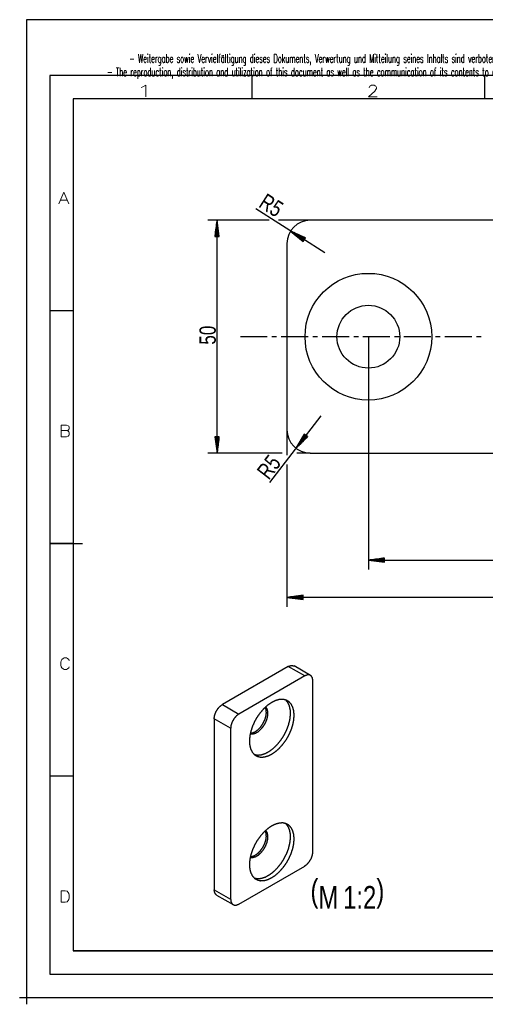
# Model space of a CAD drawing. Header units: millimetres. Extents: x -1 to 297, y -1 to 210.
# Tile 1 of 5: x -1 to 99, y -1 to 210. Entities that reach past the tile are written whole.
import ezdxf

# ---------------------------------------------------------------- set-up
doc = ezdxf.new("R2010")
doc.units = ezdxf.units.MM
doc.layers.add('1', color=7, linetype='Continuous')
doc.styles.add('SEACAD_Arial', font='arial.ttf', dxfattribs={"width": 0.75})
doc.styles.add('SEACAD_simplex_shx', font='simplex.shx', dxfattribs={"width": 0.587})

msp = doc.modelspace()

# ---------------------------------------------------------------- linework, layer by layer
at = {"layer": '1', "color": 7, "linetype": 'Continuous'}
for p, q in [((0, 210), (0, 0)), ((297, 210), (0, 210)), ((292, 198), (5, 198)), ((5, 198), (5, 5)), ((48.5, 193), (48.5, 198)), ((98.5, 193), (98.5, 198)), ((10, 193), (10, 10)), ((287, 193), (10, 193)), ((64.1, 159.89), (49.24, 169.39)), ((52.12, 166.91), (38.94, 166.91)), ((40.94, 166.91), (40.48, 163.41)), ((40.68, 163.41), (40.68, 164.98)), ((40.73, 163.41), (40.73, 165.37)), ((40.79, 163.41), (40.79, 165.75)), ((40.84, 163.41), (40.84, 166.14)), ((40.89, 163.41), (40.89, 166.52)), ((40.94, 116.91), (40.94, 166.91)), ((41.4, 163.41), (40.94, 166.91)), ((40.94, 163.41), (40.94, 166.91)), ((40.94, 163.41), (40.94, 166.91)), ((40.99, 163.41), (40.99, 166.52)), ((41.04, 163.41), (41.04, 166.14)), ((41.09, 163.41), (41.09, 165.75)), ((41.14, 163.41), (41.14, 165.37)), ((41.19, 163.41), (41.19, 164.98)), ((60.94, 166.91), (54.12, 166.91)), ((150.94, 166.91), (60.94, 166.91)), ((40.48, 163.41), (40.48, 163.44)), ((40.48, 163.41), (40.48, 163.44)), ((40.48, 163.41), (41.4, 163.41)), ((40.53, 163.41), (40.53, 163.82)), ((40.58, 163.41), (40.58, 164.21)), ((40.63, 163.41), (40.63, 164.59)), ((41.24, 163.41), (41.24, 164.59)), ((41.29, 163.41), (41.29, 164.21)), ((41.34, 163.41), (41.34, 163.82)), ((41.39, 163.41), (41.39, 163.44)), ((41.39, 163.41), (41.39, 163.44)), ((56.73, 164.6), (59.43, 162.33)), ((59.92, 163.11), (56.73, 164.6)), ((59.67, 162.72), (56.73, 164.6)), ((59.67, 162.72), (56.73, 164.6)), ((59.65, 162.68), (57.02, 164.35)), ((59.7, 162.76), (57.08, 164.44)), ((59.62, 162.63), (57.32, 164.1)), ((59.73, 162.8), (57.43, 164.27)), ((59.59, 162.59), (57.62, 163.85)), ((59.76, 162.85), (57.78, 164.11)), ((59.56, 162.55), (57.92, 163.6)), ((59.78, 162.89), (58.14, 163.94)), ((59.54, 162.5), (58.21, 163.35)), ((59.81, 162.93), (58.49, 163.78)), ((59.51, 162.46), (58.51, 163.1)), ((59.48, 162.42), (58.81, 162.85)), ((59.84, 162.97), (58.84, 163.61)), ((59.87, 163.02), (59.19, 163.45)), ((59.43, 162.33), (59.92, 163.11)), ((59.89, 163.06), (59.55, 163.28)), ((59.92, 163.1), (59.9, 163.12)), ((59.92, 163.1), (59.9, 163.12)), ((55.94, 161.91), (55.94, 121.91)), ((59.46, 162.38), (59.11, 162.6)), ((59.43, 162.33), (59.4, 162.35)), ((59.43, 162.33), (59.4, 162.35)), ((10, 147.5), (5, 147.5)), ((51.72, 141.91), (45.94, 141.91)), ((53.72, 141.91), (52.72, 141.91)), ((60.51, 141.91), (54.72, 141.91)), ((62.51, 141.91), (61.51, 141.91)), ((69.29, 141.91), (63.51, 141.91)), ((71.29, 141.91), (70.29, 141.91)), ((78.08, 141.91), (72.29, 141.91)), ((73.44, 141.91), (73.44, 91.91)), ((80.08, 141.91), (79.08, 141.91)), ((86.87, 141.91), (81.08, 141.91)), ((88.87, 141.91), (87.87, 141.91)), ((95.65, 141.91), (89.87, 141.91)), ((97.65, 141.91), (96.65, 141.91)), ((63.23, 124.88), (52.19, 110.57)), ((55.94, 121.91), (55.94, 116.43)), ((59.66, 121), (57.88, 117.95)), ((60.02, 120.72), (57.88, 117.95)), ((60.02, 120.72), (57.88, 117.95)), ((59.98, 120.75), (58.08, 118.29)), ((60.06, 120.69), (58.16, 118.23)), ((59.94, 120.78), (58.27, 118.62)), ((60.1, 120.66), (58.44, 118.5)), ((59.9, 120.81), (58.47, 118.96)), ((59.86, 120.85), (58.67, 119.3)), ((60.14, 120.63), (58.71, 118.77)), ((59.82, 120.88), (58.86, 119.63)), ((60.18, 120.6), (58.99, 119.05)), ((59.78, 120.91), (59.06, 119.97)), ((59.74, 120.94), (59.25, 120.31)), ((60.22, 120.57), (59.26, 119.32)), ((59.7, 120.97), (59.45, 120.64)), ((59.66, 121), (59.64, 120.98)), ((59.66, 121), (59.64, 120.98)), ((60.39, 120.44), (59.66, 121)), ((41.4, 120.41), (40.48, 120.41)), ((40.48, 120.41), (40.94, 116.91)), ((40.48, 120.41), (40.48, 120.38)), ((40.48, 120.41), (40.48, 120.38)), ((40.53, 120.41), (40.53, 120)), ((40.58, 120.41), (40.58, 119.61)), ((40.63, 120.41), (40.63, 119.22)), ((40.68, 120.41), (40.68, 118.84)), ((40.73, 120.41), (40.73, 118.45)), ((40.79, 120.41), (40.79, 118.07)), ((40.84, 120.41), (40.84, 117.68)), ((40.89, 120.41), (40.89, 117.3)), ((40.94, 116.91), (41.4, 120.41)), ((40.94, 120.41), (40.94, 116.91)), ((40.94, 120.41), (40.94, 116.91)), ((40.99, 120.41), (40.99, 117.3)), ((41.04, 120.41), (41.04, 117.68)), ((41.09, 120.41), (41.09, 118.07)), ((41.14, 120.41), (41.14, 118.45)), ((41.19, 120.41), (41.19, 118.84)), ((41.24, 120.41), (41.24, 119.22)), ((41.29, 120.41), (41.29, 119.61)), ((41.34, 120.41), (41.34, 120)), ((41.39, 120.41), (41.39, 120.38)), ((41.39, 120.41), (41.39, 120.38)), ((57.88, 117.95), (60.39, 120.44)), ((60.26, 120.54), (59.54, 119.6)), ((60.3, 120.5), (59.81, 119.87)), ((60.34, 120.47), (60.09, 120.15)), ((60.38, 120.44), (60.37, 120.42)), ((60.38, 120.44), (60.37, 120.42)), ((54.94, 116.91), (38.94, 116.91)), ((60.94, 116.91), (58.08, 116.91)), ((60.94, 116.91), (150.94, 116.91)), ((55.94, 114.43), (55.94, 83.91)), ((10, 97.5), (5, 97.5)), ((5, 97.5), (12, 97.5)), ((76.94, 94.37), (73.44, 93.91)), ((73.44, 93.91), (138.44, 93.91)), ((73.44, 93.91), (76.94, 93.45)), ((76.94, 93.91), (73.44, 93.91)), ((76.94, 93.91), (73.44, 93.91)), ((76.94, 93.96), (73.82, 93.96)), ((76.94, 93.86), (73.82, 93.86)), ((76.94, 94.01), (74.21, 94.01)), ((76.94, 93.81), (74.21, 93.81)), ((76.94, 94.06), (74.6, 94.06)), ((76.94, 93.76), (74.6, 93.76)), ((76.94, 94.11), (74.98, 94.11)), ((76.94, 93.71), (74.98, 93.71)), ((76.94, 94.16), (75.37, 94.16)), ((76.94, 93.66), (75.37, 93.66)), ((76.94, 94.21), (75.75, 94.21)), ((76.94, 93.6), (75.75, 93.6)), ((76.94, 94.27), (76.14, 94.27)), ((76.94, 93.55), (76.14, 93.55)), ((76.94, 94.32), (76.52, 94.32)), ((76.94, 93.5), (76.52, 93.5)), ((76.94, 94.37), (76.91, 94.37)), ((76.94, 94.37), (76.91, 94.37)), ((76.94, 93.45), (76.91, 93.45)), ((76.94, 93.45), (76.91, 93.45)), ((76.94, 93.45), (76.94, 94.37)), ((59.44, 86.37), (55.94, 85.91)), ((155.94, 85.91), (55.94, 85.91)), ((55.94, 85.91), (59.44, 85.45)), ((59.44, 85.91), (55.94, 85.91)), ((59.44, 85.91), (55.94, 85.91)), ((59.44, 85.96), (56.32, 85.96)), ((59.44, 85.86), (56.32, 85.86)), ((59.44, 86.01), (56.71, 86.01)), ((59.44, 85.81), (56.71, 85.81)), ((59.44, 86.06), (57.1, 86.06)), ((59.44, 85.76), (57.1, 85.76)), ((59.44, 86.11), (57.48, 86.11)), ((59.44, 85.71), (57.48, 85.71)), ((59.44, 86.16), (57.87, 86.16)), ((59.44, 85.66), (57.87, 85.66)), ((59.44, 86.21), (58.25, 86.21)), ((59.44, 85.6), (58.25, 85.6)), ((59.44, 86.27), (58.64, 86.27)), ((59.44, 85.55), (58.64, 85.55)), ((59.44, 86.32), (59.02, 86.32)), ((59.44, 85.5), (59.02, 85.5)), ((59.44, 86.37), (59.41, 86.37)), ((59.44, 86.37), (59.41, 86.37)), ((59.44, 85.45), (59.41, 85.45)), ((59.44, 85.45), (59.41, 85.45)), ((59.44, 85.45), (59.44, 86.37)), ((56.22, 71.08), (42.08, 62.91)), ((59.76, 69.04), (56.22, 71.08)), ((61.01, 69.16), (57.47, 71.2)), ((59.76, 69.04), (45.61, 60.87)), ((61.52, 31.27), (61.52, 68.01)), ((42.08, 62.91), (45.61, 60.87)), ((43.85, 57.81), (40.31, 59.85)), ((40.31, 59.85), (40.31, 23.11)), ((43.85, 57.81), (43.85, 21.07)), ((10, 47.5), (5, 47.5)), ((45.61, 20.05), (59.76, 28.21)), ((40.31, 23.11), (43.85, 21.07)), ((40.83, 21.96), (44.36, 19.92)), ((287, 10), (10, 10)), ((10, 10), (287, 10)), ((5, 5), (292, 5)), ((-1.49, 0), (1.49, 0)), ((0, 1.49), (0, -1.49)), ((0, 0), (297, 0))]:
    msp.add_line(p, q, dxfattribs=at)
for radius in [13.61, 6.75]:
    msp.add_circle((73.44, 141.91), radius, dxfattribs=at)
for centre, start, end in [((60.94, 161.91), 90, 180), ((60.94, 121.91), 180, 270)]:
    msp.add_arc(centre, 5, start, end, dxfattribs=at)
for points, knots in [([(56.22, 71.08), (56.9, 71.31), (57.47, 71.2)], [0, 0, 0.550751, 1, 1]), ([(61.52, 68.01), (61.44, 68.6), (61.19, 69.02), (60.8, 69.25), (60.3, 69.25), (59.76, 69.04)], [0, 0, 0.224847, 0.413545, 0.586454, 0.775153, 1, 1]), ([(52.69, 63.36), (53.52, 63.76), (54.33, 63.98), (55.09, 64.01), (55.78, 63.85), (56.37, 63.51), (56.85, 62.99), (57.21, 62.32), (57.42, 61.51), (57.5, 60.59), (57.42, 59.58), (57.21, 58.52), (56.85, 57.44), (56.37, 56.37), (55.78, 55.34), (55.09, 54.39), (54.33, 53.54), (53.52, 52.82), (52.69, 52.25), (51.85, 51.86), (51.04, 51.64), (50.28, 51.61), (49.59, 51.77), (49, 52.11), (48.52, 52.63), (48.17, 53.3), (47.95, 54.11), (47.88, 55.03), (47.95, 56.04), (48.17, 57.1), (48.52, 58.18), (49, 59.25), (49.59, 60.28), (50.28, 61.23), (51.04, 62.08), (51.85, 62.8), (52.69, 63.36)], [0, 0, 0.026994, 0.051458, 0.073646, 0.094214, 0.114189, 0.134757, 0.156946, 0.181409, 0.208404, 0.237853, 0.269435, 0.302656, 0.336903, 0.3715, 0.405748, 0.438968, 0.470551, 0.5, 0.526994, 0.551458, 0.573646, 0.594214, 0.614189, 0.634757, 0.656946, 0.681409, 0.708404, 0.737853, 0.769435, 0.802656, 0.836903, 0.8715, 0.905748, 0.938968, 0.970551, 1, 1]), ([(48.92, 52.18), (49.65, 52.05), (50.46, 52.12), (51.31, 52.4), (52.18, 52.87), (53.05, 53.52), (53.87, 54.32), (54.64, 55.26), (55.31, 56.29), (55.87, 57.39), (56.3, 58.52), (56.58, 59.64), (56.71, 60.71), (56.68, 61.7), (56.49, 62.58), (56.15, 63.32), (55.68, 63.89)], [0, 0, 0.045772, 0.095636, 0.150943, 0.212077, 0.278656, 0.349748, 0.424045, 0.5, 0.575955, 0.650252, 0.721344, 0.787923, 0.849057, 0.904364, 0.954229, 1, 1]), ([(40.31, 59.85), (40.4, 60.53), (40.65, 61.24), (41.04, 61.92), (41.53, 62.5), (42.08, 62.91)], [0, 0, 0.187063, 0.393388, 0.606612, 0.812937, 1, 1]), ([(48.05, 56.63), (48.59, 56.59), (49.19, 56.75), (49.81, 57.11), (50.4, 57.65), (50.94, 58.31), (51.38, 59.07), (51.69, 59.87), (51.85, 60.65), (51.85, 61.36), (51.7, 61.97), (51.39, 62.41)], [0, 0, 0.068033, 0.146291, 0.236507, 0.337209, 0.44492, 0.55508, 0.662791, 0.763492, 0.853709, 0.931968, 1, 1]), ([(49.15, 57.09), (49.75, 57.53), (50.31, 58.11), (50.8, 58.81), (51.18, 59.57), (51.43, 60.35), (51.53, 61.1), (51.48, 61.77), (51.28, 62.31)], [0, 0, 0.12196, 0.25529, 0.395022, 0.535291, 0.670163, 0.794445, 0.904611, 1, 1]), ([(45.61, 60.87), (45.07, 60.45), (44.58, 59.88), (44.18, 59.2), (43.93, 58.49), (43.85, 57.81)], [0, 0, 0.187063, 0.393388, 0.606611, 0.812936, 1, 1]), ([(48.08, 56.77), (48.6, 56.85), (49.15, 57.09)], [0, 0, 0.467058, 1, 1]), ([(52.69, 36.83), (53.52, 37.22), (54.33, 37.44), (55.09, 37.47), (55.78, 37.31), (56.37, 36.97), (56.85, 36.45), (57.21, 35.78), (57.42, 34.97), (57.5, 34.05), (57.42, 33.04), (57.21, 31.98), (56.85, 30.9), (56.37, 29.83), (55.78, 28.8), (55.09, 27.85), (54.33, 27), (53.52, 26.28), (52.69, 25.72), (51.85, 25.32), (51.04, 25.1), (50.28, 25.07), (49.59, 25.23), (49, 25.57), (48.52, 26.09), (48.17, 26.76), (47.95, 27.57), (47.88, 28.5), (47.95, 29.5), (48.17, 30.56), (48.52, 31.64), (49, 32.71), (49.59, 33.74), (50.28, 34.69), (51.04, 35.54), (51.85, 36.26), (52.69, 36.83)], [0, 0, 0.026994, 0.051458, 0.073646, 0.094214, 0.114189, 0.134757, 0.156946, 0.181409, 0.208404, 0.237853, 0.269435, 0.302656, 0.336903, 0.3715, 0.405748, 0.438968, 0.470551, 0.5, 0.526994, 0.551458, 0.573646, 0.594214, 0.614189, 0.634757, 0.656946, 0.681409, 0.708404, 0.737853, 0.769435, 0.802656, 0.836903, 0.8715, 0.905748, 0.938968, 0.970551, 1, 1]), ([(48.92, 25.64), (49.65, 25.51), (50.46, 25.59), (51.31, 25.86), (52.18, 26.34), (53.05, 26.98), (53.87, 27.79), (54.64, 28.72), (55.31, 29.76), (55.87, 30.86), (56.3, 31.98), (56.58, 33.1), (56.71, 34.18), (56.68, 35.17), (56.49, 36.05), (56.15, 36.78), (55.68, 37.35)], [0, 0, 0.045772, 0.095636, 0.150943, 0.212077, 0.278656, 0.349748, 0.424045, 0.5, 0.575955, 0.650252, 0.721344, 0.787923, 0.849057, 0.904364, 0.954229, 1, 1]), ([(48.05, 30.09), (48.59, 30.05), (49.19, 30.22), (49.81, 30.58), (50.4, 31.11), (50.94, 31.78), (51.38, 32.53), (51.69, 33.33), (51.85, 34.11), (51.85, 34.83), (51.7, 35.43), (51.39, 35.88)], [0, 0, 0.068033, 0.146291, 0.236508, 0.337209, 0.44492, 0.55508, 0.662791, 0.763493, 0.853709, 0.931968, 1, 1]), ([(49.15, 30.56), (49.75, 30.99), (50.31, 31.58), (50.8, 32.27), (51.18, 33.04), (51.43, 33.82), (51.53, 34.57), (51.48, 35.23), (51.28, 35.78)], [0, 0, 0.12196, 0.25529, 0.395022, 0.535291, 0.670163, 0.794445, 0.90461, 1, 1]), ([(48.08, 30.23), (48.6, 30.32), (49.15, 30.56)], [0, 0, 0.467058, 1, 1]), ([(59.76, 28.21), (60.3, 28.63), (60.8, 29.2), (61.19, 29.88), (61.44, 30.59), (61.52, 31.27)], [0, 0, 0.187064, 0.393388, 0.606612, 0.812937, 1, 1]), ([(40.83, 21.96), (40.45, 22.4), (40.31, 23.11)], [0, 0, 0.449249, 1, 1]), ([(43.85, 21.07), (43.93, 20.49), (44.18, 20.06), (44.58, 19.84), (45.07, 19.83), (45.61, 20.05)], [0, 0, 0.224847, 0.413546, 0.586454, 0.775153, 1, 1])]:
    msp.add_open_spline(points, degree=1, knots=knots, dxfattribs=at)

# ---------------------------------------------------------------- texts
at = {"layer": '1', "attachment_point": 7}
for s, insert, char_height, width, style in [('{\\fsimplex|b0||i0||c0|p34;\\C7;\\H1.8;\\W0.55178;- Weitergabe sowie Vervielfältigung dieses Dokuments, Verwertung und Mitteilung seines Inhalts sind verboten, soweit nicht ausdrücklich gestattet. Zuwiderhandlungen verpflichten zu Schadenersatz. Alle Rechte für den Fall der Patent-, Gebrauchsmuster-}', (22.09, 200.16), 1.8, 197.0491, 'SEACAD_simplex_shx'), ('{\\fsimplex|b0||i0||c0|p34;\\C7;\\H1.8;\\W0.55178;- The reproduction, distribution and utilization of this document as well as the communication of its contents to others without express authorization is prohibited. Offenders will be held liable for the payment of damages. All rights reserved in the ev}', (17.31, 197.28), 1.8, 197.083, 'SEACAD_simplex_shx'), ('{\\fsimplex|b0||i0||c0|p34;\\C7;\\H2.5;\\W1.879;1}', (23.38, 193.43), 2.5, 5.3935, 'SEACAD_simplex_shx'), ('{\\fsimplex|b0||i0||c0|p34;\\C7;\\H2.5;\\W1.216;2}', (73.11, 193.43), 2.5, 4.7454, 'SEACAD_simplex_shx'), ('{\\fsimplex|b0||i0||c0|p34;\\C7;\\H2.5;\\W1.216;A}', (6.83, 170.43), 2.5, 5.0232, 'SEACAD_simplex_shx'), ('{\\fsimplex|b0||i0||c0|p34;\\C7;\\H2.5;\\W1.148;B}', (6.97, 120.42), 2.5, 5.3066, 'SEACAD_simplex_shx'), ('{\\fsimplex|b0||i0||c0|p34;\\C7;\\H2.5;\\W1.148;C}', (6.97, 70.42), 2.5, 5.3066, 'SEACAD_simplex_shx'), ('{\\fArial|b0||i0||c0|p34;\\C7;\\H4.9;\\W0.75;(}', (61.01, 19.03), 4.9, 1.7044, 'SEACAD_Arial'), ('{\\fArial|b0||i0||c0|p34;\\C7;\\H4.9;\\W0.75;M}', (62.72, 19.03), 4.9, 4.1544, 'SEACAD_Arial'), ('{\\fArial|b0||i0||c0|p34;\\C7;\\H4.900001;\\W0.75;1:2}', (68.01, 19.03), 4.9, 6.9239, 'SEACAD_Arial'), ('{\\fArial|b0||i0||c0|p34;\\C7;\\H4.9;\\W0.75;)}', (75.15, 19.03), 4.9, 1.7044, 'SEACAD_Arial'), ('{\\fsimplex|b0||i0||c0|p34;\\C7;\\H2.5;\\W1.148;D}', (6.97, 20.42), 2.5, 4.7878, 'SEACAD_simplex_shx')]:
    msp.add_mtext(s, dxfattribs=dict(at, insert=insert, char_height=char_height, width=width, style=style))
at = {"layer": '1', "char_height": 3.5, "attachment_point": 7, "style": 'SEACAD_Arial'}
for s, insert, width, rotation in [('{\\fArial|b0||i0||c0|p34;\\C7;\\H3.5;\\W0.75;R}', (49.66, 169.91), 2.587, 327.3882), ('{\\fArial|b0||i0||c0|p34;\\C7;\\H3.5;\\W0.75;5}', (51.89, 168.48), 1.9783, 327.3882), ('{\\fArial|b0||i0||c0|p34;\\C7;\\H3.5;\\W0.75;50}', (40.7, 140.2), 3.9565, 90), ('{\\fArial|b0||i0||c0|p34;\\C7;\\H3.5;\\W0.75;5}', (53.65, 113.08), 1.9783, 52.3486), ('{\\fArial|b0||i0||c0|p34;\\C7;\\H3.5;\\W0.75;R}', (52.03, 110.98), 2.587, 52.3486)]:
    msp.add_mtext(s, dxfattribs=dict(at, insert=insert, width=width, rotation=rotation))

doc.saveas('drawing.dxf')
